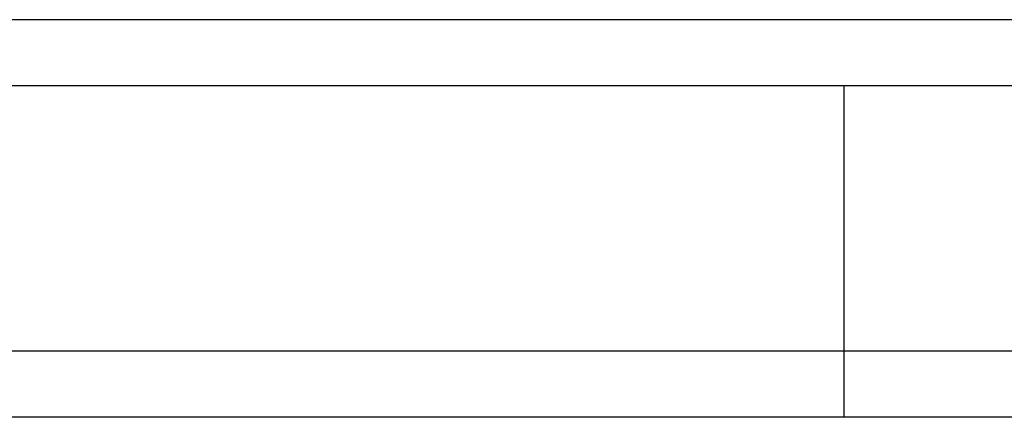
# Model space of a CAD drawing. Header units: millimetres. Extents: x 455 to 856, y 95 to 250.
# Tile 34 of 50: x 773 to 795, y 122 to 131. Entities that reach past the tile are written whole.
import ezdxf
from ezdxf.lldxf.tags import DXFTag

# ---------------------------------------------------------------- set-up
doc = ezdxf.new("R2010")
doc.units = ezdxf.units.MM
for name, color, linetype in [('2', 7, 'CONTINUOUS'), ('HID', 2, 'DASHED'), ('OUT', 3, 'CONTINUOUS')]:
    doc.layers.add(name, color=color, linetype=linetype)
tags = doc.linetypes.add('DASHED', pattern=[25.72, 12.86, -12.86]).pattern_tags.tags
tags[6:7] = [DXFTag(74, 4), DXFTag(75, 0), DXFTag(340, '0'), DXFTag(46, 0.0), DXFTag(50, 0.0), DXFTag(44, 0.0), DXFTag(45, 0.0)]
tags[4:5] = [DXFTag(74, 4), DXFTag(75, 0), DXFTag(340, '0'), DXFTag(46, 0.0), DXFTag(50, 0.0), DXFTag(44, 0.0), DXFTag(45, 0.0)]

msp = doc.modelspace()

# ---------------------------------------------------------------- linework, layer by layer
at = {"layer": '2', "color": 0, "linetype": 'Continuous'}
msp.add_line((855.691, 121.584), (610.691, 121.584), dxfattribs=at)
msp.add_open_spline([(855.691, 123.084), (661.805, 123.084)], degree=1, dxfattribs=at)
at = {"layer": 'HID', "color": 0, "ltscale": 0.2}
msp.add_line((791.191, 121.584), (791.191, 129.084), dxfattribs=at)
at = {"layer": 'OUT', "color": 0}
for p, q in [((801.691, 130.584), (722.691, 130.584)), ((801.691, 129.084), (722.691, 129.084))]:
    msp.add_line(p, q, dxfattribs=at)

doc.saveas('drawing.dxf')
